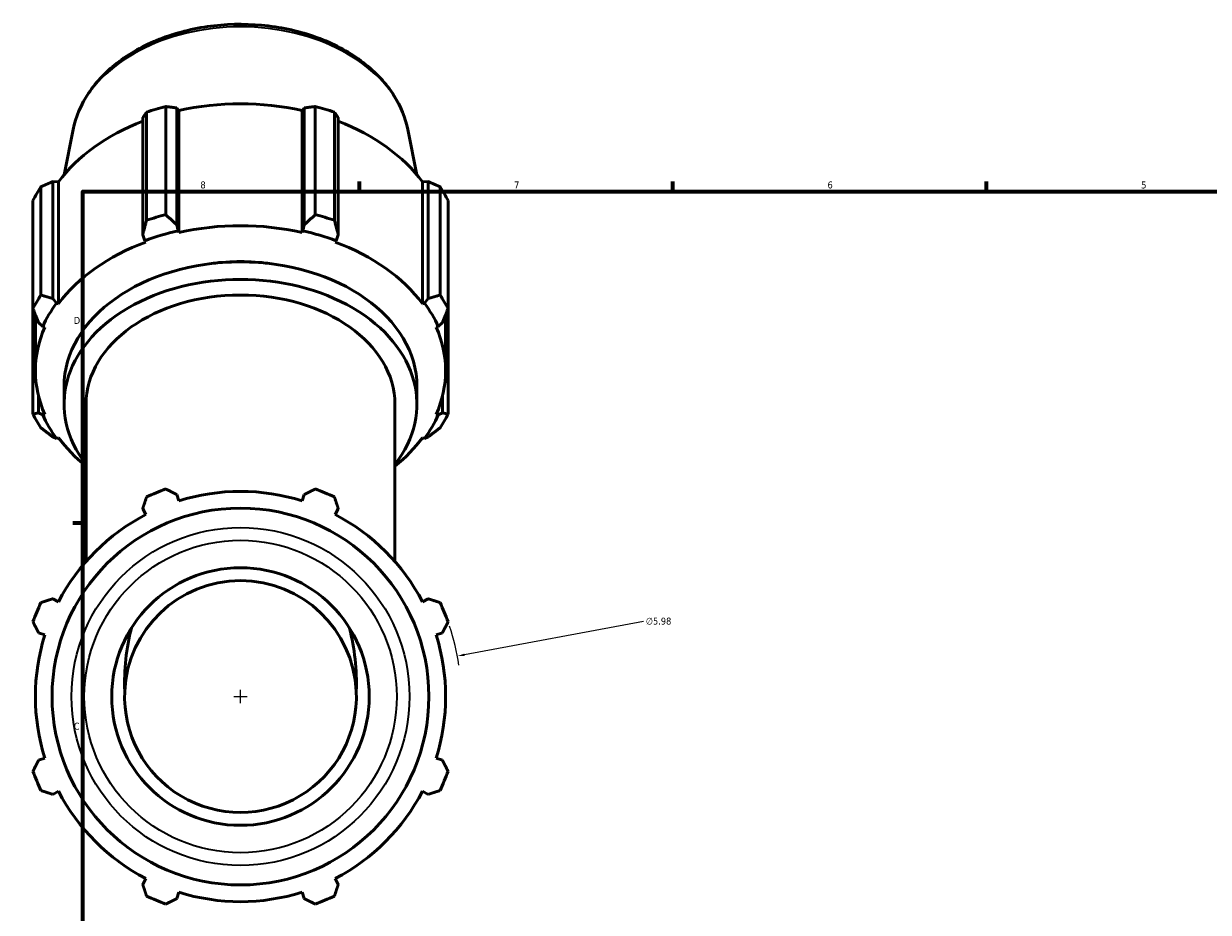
# Model space of a CAD drawing. Header units: inches. Extents: x -0.3 to 71.2, y -24.6 to 45.6.
# Tile 4 of 9: x -0.3 to 15.8, y 11.2 to 23.3. Entities that reach past the tile are written whole.
import ezdxf

# ---------------------------------------------------------------- set-up
doc = ezdxf.new("R2010")
doc.units = ezdxf.units.IN
doc.header["$MEASUREMENT"] = 0
for name, color, linetype, lineweight in [('Border (ANSI)', 7, 'Continuous', 70), ('Dimension (ANSI)', 7, 'Continuous', 25), ('Visible (ANSI)', 7, 'Continuous', 50), ('Visible Narrow (ANSI)', 7, 'Continuous', 35)]:
    doc.layers.add(name, color=color, linetype=linetype, lineweight=lineweight)
doc.styles.add('Note Text (ANSI)', font='tahoma.ttf')
doc.dimstyles.new('Default (ANSI)', dxfattribs={"dimtxt": 0.094488, "dimasz": 0.098425, "dimexe": 0.125, "dimexo": 0.0625, "dimgap": 0.031496, "dimtad": 0, "dimtih": 1, "dimtoh": 1, "dimrnd": 1e-08, "dimzin": 4, "dimdsep": 46, "dimtxsty": 'Note Text (ANSI)', "dimcen": 0.09, "dimdle": 0.393701, "dimclrd": 256, "dimclre": 256, "dimclrt": 5, "dimadec": 0, "dimazin": 1, "dimtfac": 1, "dimtofl": 0, "dimtmove": 0, "dimatfit": 3, "dimfxl": 1, "dimtolj": 1, "dimtzin": 4, "dimlwd": -1, "dimlwe": -1, "dimarcsym": 0})

# ---------------------------------------------------------------- blocks, each defined once
blk = doc.blocks.new('Borders Default Border')
at = {"layer": 'Border (ANSI)'}
for p, q in [((4.25, 21), (4.25, 21.134)), ((8.5, 21), (8.5, 21.134)), ((12.75, 21), (12.75, 21.134)), ((0.5, 16.5), (0.366, 16.5))]:
    blk.add_line(p, q, dxfattribs=at)
at = {"layer": 'Border (ANSI)', "flags": 128}
blk.add_lwpolyline([(0.5, 1), (0.5, 21), (33.5, 21), (33.5, 1), (0.5, 1)], dxfattribs=at)
at = {"layer": 'Border (ANSI)', "color": 5, "true_color": 0x0000ff, "char_height": 0.0945, "attachment_point": 7, "style": 'Note Text (ANSI)'}
for s, insert in [('8', (2.094, 21.038)), ('7', (6.346, 21.04)), ('6', (10.595, 21.038)), ('5', (14.847, 21.038)), ('D', (0.378, 19.203)), ('C', (0.378, 13.701))]:
    blk.add_mtext(s, dxfattribs=dict(at, insert=insert))
blk = doc.blocks.new('*D12')
at = {"layer": 'Defpoints', "color": 0, "transparency": 16777216}
for p in [(5.577, 14.7), (-0.302, 13.603)]:
    blk.add_point(p, dxfattribs=at)
at = {"layer": 'Dimension (ANSI)', "transparency": 16777216}
for p, q in [((8.1, 15.171), (5.673, 14.718)), ((2.547, 14.152), (2.727, 14.152)), ((2.637, 14.062), (2.637, 14.242))]:
    blk.add_line(p, q, dxfattribs=at)
blk.add_arc((2.637, 14.152), 2.99, 8.175, 18.5943, dxfattribs=at)
blk.add_solid([(5.67, 14.734), (5.676, 14.702), (5.577, 14.7)], dxfattribs=at)
at = {"layer": 'Dimension (ANSI)', "color": 5, "transparency": 16777216, "insert": (8.132, 15.222), "char_height": 0.0945, "attachment_point": 1, "style": 'Note Text (ANSI)'}
blk.add_mtext('\\A1;∅5.98', dxfattribs=at)

msp = doc.modelspace()

# ---------------------------------------------------------------- linework, layer by layer
at = {"layer": 'Visible (ANSI)'}
for p, q in [((1.364, 20.608), (1.364, 22.074)), ((1.625, 22.15), (1.625, 20.684)), ((1.774, 20.546), (1.774, 22.131)), ((1.774, 22.131), (1.801, 22.096)), ((1.801, 20.443), (1.801, 22.096)), ((3.474, 22.096), (3.501, 22.131)), ((3.474, 20.443), (3.474, 22.096)), ((3.501, 22.131), (3.501, 20.546)), ((3.65, 20.684), (3.65, 22.15)), ((3.911, 22.074), (3.911, 20.608)), ((1.312, 21.996), (1.312, 20.411)), ((3.963, 20.411), (3.963, 21.996)), ((0.369, 21.838), (0.246, 21.224)), ((4.906, 21.838), (5.029, 21.224)), ((-0.068, 21.062), (-0.068, 19.595)), ((0.091, 19.548), (0.091, 21.132)), ((0.091, 21.132), (0.171, 21.129)), ((0.171, 19.476), (0.171, 21.129)), ((5.104, 21.129), (5.183, 21.132)), ((5.104, 19.476), (5.104, 21.129)), ((5.183, 21.132), (5.183, 19.548)), ((5.343, 19.595), (5.343, 21.062)), ((-0.176, 19.411), (-0.176, 20.877)), ((5.451, 20.877), (5.451, 19.411)), ((1.312, 20.411), (1.34, 20.331)), ((1.792, 20.464), (1.774, 20.546)), ((1.801, 20.443), (1.792, 20.464)), ((3.483, 20.464), (3.474, 20.443)), ((3.501, 20.546), (3.483, 20.464)), ((3.935, 20.331), (3.963, 20.411)), ((1.34, 20.331), (1.353, 20.312)), ((3.921, 20.312), (3.935, 20.331)), ((0.144, 19.486), (0.091, 19.548)), ((0.171, 19.476), (0.144, 19.486)), ((5.13, 19.486), (5.104, 19.476)), ((5.183, 19.548), (5.13, 19.486)), ((-0.176, 19.411), (-0.176, 17.979)), ((-0.143, 18.568), (-0.143, 19.329)), ((5.418, 18.568), (5.418, 19.329)), ((5.451, 17.979), (5.451, 19.411)), ((-0.1, 19.221), (-0.043, 19.166)), ((-0.043, 19.166), (-0.015, 19.159)), ((5.289, 19.159), (5.318, 19.166)), ((5.318, 19.166), (5.375, 19.221)), ((0.245, 18.115), (0.245, 18.353)), ((5.029, 18.115), (5.029, 18.353)), ((-0.1, 18), (-0.1, 18.223)), ((5.375, 18.223), (5.375, 18)), ((-0.043, 17.971), (-0.1, 18)), ((0.544, 15.983), (0.544, 18.115)), ((4.73, 15.983), (4.73, 18.115)), ((5.375, 18), (5.318, 17.971)), ((-0.015, 17.977), (-0.043, 17.971)), ((5.318, 17.971), (5.289, 17.977)), ((0.091, 17.673), (0.144, 17.65)), ((5.13, 17.65), (5.183, 17.673)), ((0.144, 17.65), (0.171, 17.66)), ((5.104, 17.66), (5.13, 17.65)), ((1.801, 16.804), (1.774, 16.889)), ((3.501, 16.889), (3.474, 16.804)), ((1.312, 16.698), (1.353, 16.618)), ((3.921, 16.618), (3.963, 16.698)), ((0.171, 15.436), (0.091, 15.477)), ((5.183, 15.477), (5.104, 15.436)), ((-0.1, 15.015), (-0.015, 14.988)), ((5.289, 14.988), (5.375, 15.015)), ((-0.015, 13.316), (-0.1, 13.289)), ((5.375, 13.289), (5.289, 13.316)), ((0.091, 12.826), (0.171, 12.868)), ((5.104, 12.868), (5.183, 12.826)), ((1.353, 11.685), (1.312, 11.606)), ((3.963, 11.606), (3.921, 11.685)), ((1.774, 11.414), (1.801, 11.5)), ((3.474, 11.5), (3.501, 11.414))]:
    msp.add_line(p, q, dxfattribs=at)
for radius in [2.554, 1.746]:
    msp.add_circle((2.637, 14.152), radius, dxfattribs=at)
for radius, start, end in [(2.99, 109.792, 115.208), (2.781, 72.5, 107.5), (2.99, 64.792, 70.208), (2.781, 117.5, 152.5), (2.781, 27.5, 62.5), (1.571, 2.659, 177.341), (2.99, 154.792, 160.208), (2.99, 19.792, 25.208), (2.781, 162.5, 197.5), (2.781, 342.5, 17.5), (1.571, 177.341, 2.659), (2.99, 199.792, 205.208), (2.99, 334.792, 340.208), (2.781, 207.5, 242.5), (2.781, 297.5, 332.5), (2.99, 244.792, 250.208), (2.781, 252.5, 287.5), (2.99, 289.792, 295.208)]:
    msp.add_arc((2.637, 14.152), radius, start, end, dxfattribs=at)
for centre, major_axis, start_param, end_param in [((2.637, 20.221), (2.781, 0), 1.265364, 1.876229), ((2.637, 20.161), (2.99, 0), 1.916232, 2.010759), ((2.637, 20.161), (2.99, 0), 1.130833, 1.225361), ((2.637, 20.221), (2.781, 0), 2.067629, 2.661627), ((2.637, 20.221), (2.781, 0), 0.479966, 1.073963), ((2.637, 20.161), (-2.99, 0), 5.843222, 5.93775), ((2.637, 20.161), (2.99, 0), 0.345435, 0.439963), ((2.637, 18.695), (-2.99, 0), 5.057824, 5.152352), ((2.637, 18.568), (-2.781, 0), 4.406956, 5.017822), ((2.637, 18.695), (-2.99, 0), 4.272426, 4.366954), ((2.637, 18.568), (2.811, 0), 1.876229, 2.050762), ((2.637, 18.568), (2.811, 0), 1.090831, 1.265364), ((2.637, 18.568), (-2.781, 0), 5.192355, 5.80322), ((2.637, 18.568), (-2.781, 0), 3.621558, 4.232423), ((2.637, 18.115), (-2.392, 0), 2.636232, 6.788546), ((2.637, 18.353), (-2.392, 0), 3.141593, 6.283185), ((2.637, 18.568), (2.093, 0), 1.38434, 1.757253), ((2.637, 18.695), (-2.99, 0), 5.843222, 5.93775), ((2.637, 18.115), (-2.093, 0), 3.141593, 6.283185), ((2.637, 18.695), (2.99, 0), 0.345435, 0.439963), ((2.637, 18.568), (-2.811, 0), 5.80322, 5.977753), ((2.637, 18.568), (2.811, 0), 0.305433, 0.479966), ((2.637, 18.568), (-2.781, 0), 5.977753, 6.588618), ((2.637, 18.568), (2.781, 0), 5.977753, 6.588618), ((2.637, 18.695), (-2.99, 0), 0.345435, 0.439963), ((2.637, 18.568), (-2.811, 0), 0.305433, 0.479966), ((2.637, 18.568), (2.811, 0), 5.80322, 5.977753), ((2.637, 18.695), (2.99, 0), 5.843222, 5.93775), ((2.637, 18.568), (2.781, 0), 3.621558, 3.860253), ((2.637, 18.568), (2.781, 0), 5.564525, 5.80322), ((2.637, 14.328), (0, -2.222), 4.366839, 4.758797), ((2.637, 14.328), (0, -2.222), 1.524389, 1.916346)]:
    msp.add_ellipse(centre, major_axis=major_axis, ratio=0.707107, start_param=start_param, end_param=end_param, dxfattribs=at)
msp.add_open_spline([(0.369, 21.838), (0.404, 22.01), (0.475, 22.177), (0.684, 22.491), (0.825, 22.636), (1.164, 22.89), (1.364, 22.997), (1.8, 23.161), (2.037, 23.218), (2.523, 23.273), (2.772, 23.272), (3.257, 23.214), (3.493, 23.156), (3.93, 22.988), (4.13, 22.878), (4.472, 22.616), (4.615, 22.463), (4.81, 22.152), (4.874, 21.997), (4.906, 21.838)], degree=3, knots=[3.2826, 3.2826, 3.2826, 3.2826, 3.583112, 3.583112, 3.897696, 3.897696, 4.22342, 4.22342, 4.552262, 4.552262, 4.881229, 4.881229, 5.210199, 5.210199, 5.539017, 5.539017, 5.864495, 5.864495, 6.142178, 6.142178, 6.142178, 6.142178], dxfattribs=at)
for points, weights in [([(1.364, 22.074), (1.337, 22.034), (1.312, 21.996)], [2.40042970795, 2.43042107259, 2.45877834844]), ([(1.774, 22.131), (1.701, 22.141), (1.625, 22.15)], [2.45877834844, 2.43042107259, 2.40042970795]), ([(3.65, 22.15), (3.574, 22.141), (3.501, 22.131)], [2.40042970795, 2.43042107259, 2.45877834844]), ([(3.963, 21.996), (3.937, 22.034), (3.911, 22.074)], [2.45877834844, 2.43042107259, 2.40042970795]), ([(0.091, 21.132), (0.013, 21.098), (-0.068, 21.062)], [2.44916063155, 2.42091427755, 2.39104022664]), ([(5.343, 21.062), (5.261, 21.098), (5.183, 21.132)], [2.40042970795, 2.43042107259, 2.45877834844]), ([(1.312, 20.411), (1.337, 20.507), (1.364, 20.608)], [1.00205930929, 1.00220665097, 1.00153576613]), ([(1.625, 20.684), (1.701, 20.613), (1.774, 20.546)], [1.00143450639, 1.00212628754, 1.00199991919]), ([(3.501, 20.546), (3.574, 20.613), (3.65, 20.684)], [1.00199991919, 1.00212628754, 1.00143450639]), ([(3.911, 20.608), (3.937, 20.507), (3.963, 20.411)], [1.00153576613, 1.00220665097, 1.00205930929]), ([(-0.068, 19.595), (0.013, 19.57), (0.091, 19.548)], [1.00560820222, 1.00642815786, 1.00642653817]), ([(5.183, 19.548), (5.261, 19.57), (5.343, 19.595)], [1.00574632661, 1.0056263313, 1.0046855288]), ([(-0.1, 19.221), (-0.137, 19.313), (-0.176, 19.411)], [1.00555223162, 1.0053975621, 1.0044223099]), ([(5.451, 19.411), (5.412, 19.313), (5.375, 19.221)], [1.00560820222, 1.00642815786, 1.00642653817]), ([(-0.176, 17.979), (-0.137, 17.989), (-0.1, 18)], [1.00560820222, 1.00642815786, 1.00642653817]), ([(5.375, 18), (5.412, 17.989), (5.451, 17.979)], [1.00555223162, 1.0053975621, 1.0044223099]), ([(0.091, 17.673), (0.013, 17.732), (-0.068, 17.795)], [1.00574632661, 1.0056263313, 1.0046855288]), ([(5.343, 17.795), (5.261, 17.732), (5.183, 17.673)], [1.00560820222, 1.00642815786, 1.00642653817]), ([(1.625, 16.965), (1.701, 16.927), (1.774, 16.889)], [1, 1.00169048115, 1.00256473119]), ([(3.501, 16.889), (3.574, 16.927), (3.65, 16.965)], [1.00256473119, 1.00169048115, 1]), ([(1.312, 16.698), (1.337, 16.776), (1.364, 16.857)], [1.00256473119, 1.00169048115, 1]), ([(3.911, 16.857), (3.937, 16.776), (3.963, 16.698)], [1, 1.00169048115, 1.00256473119]), ([(-0.068, 15.425), (0.013, 15.452), (0.091, 15.477)], [1, 1.00169048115, 1.00256473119]), ([(5.183, 15.477), (5.261, 15.452), (5.343, 15.425)], [1.00256473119, 1.00169048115, 1]), ([(-0.1, 15.015), (-0.137, 15.088), (-0.176, 15.164)], [1.00256473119, 1.00169048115, 1]), ([(5.451, 15.164), (5.412, 15.088), (5.375, 15.015)], [1, 1.00169048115, 1.00256473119]), ([(-0.176, 13.139), (-0.137, 13.216), (-0.1, 13.289)], [1, 1.00169048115, 1.00256473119]), ([(5.375, 13.289), (5.412, 13.216), (5.451, 13.139)], [1.00256473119, 1.00169048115, 1]), ([(0.091, 12.826), (0.013, 12.852), (-0.068, 12.878)], [1.00256473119, 1.00169048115, 1]), ([(5.343, 12.878), (5.261, 12.852), (5.183, 12.826)], [1, 1.00169048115, 1.00256473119]), ([(1.364, 11.447), (1.337, 11.528), (1.312, 11.606)], [1, 1.00169048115, 1.00256473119]), ([(3.963, 11.606), (3.937, 11.528), (3.911, 11.447)], [1.00256473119, 1.00169048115, 1]), ([(1.774, 11.414), (1.701, 11.377), (1.625, 11.338)], [1.00256473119, 1.00169048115, 1]), ([(3.65, 11.338), (3.574, 11.377), (3.501, 11.414)], [1, 1.00169048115, 1.00256473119])]:
    msp.add_rational_spline(points, weights, degree=2, dxfattribs=at)
at = {"layer": 'Visible Narrow (ANSI)'}
for radius in [2.291, 2.118]:
    msp.add_circle((2.637, 14.152), radius, dxfattribs=at)
msp.add_ellipse((2.637, 21.61), major_axis=(-2.291, 0), ratio=0.707107, start_param=3.425579, end_param=5.999199, dxfattribs=at)

# ---------------------------------------------------------------- block references
msp.add_blockref('Borders Default Border', (0, 0))

# ---------------------------------------------------------------- dimensions: what is measured, and where the dimension line sits
at = {"layer": 'Dimension (ANSI)'}
dim = msp.add_diameter_dim_2p(p1=(-0.302, 13.603), p2=(5.577, 14.7), dimstyle='Default (ANSI)', override={"dimgap": 0.031496, "dimdec": 2, "dimlfac": 1, "dimtol": 0, "dimlim": 0, "dimtp": 0, "dimtm": 0, "dimtdec": 2}, dxfattribs=at)
dim.commit()
dim.dimension.update_dxf_attribs({"geometry": '*D12', "text_midpoint": (8.1, 15.171), "dimtype": 163})

doc.saveas('drawing.dxf')
